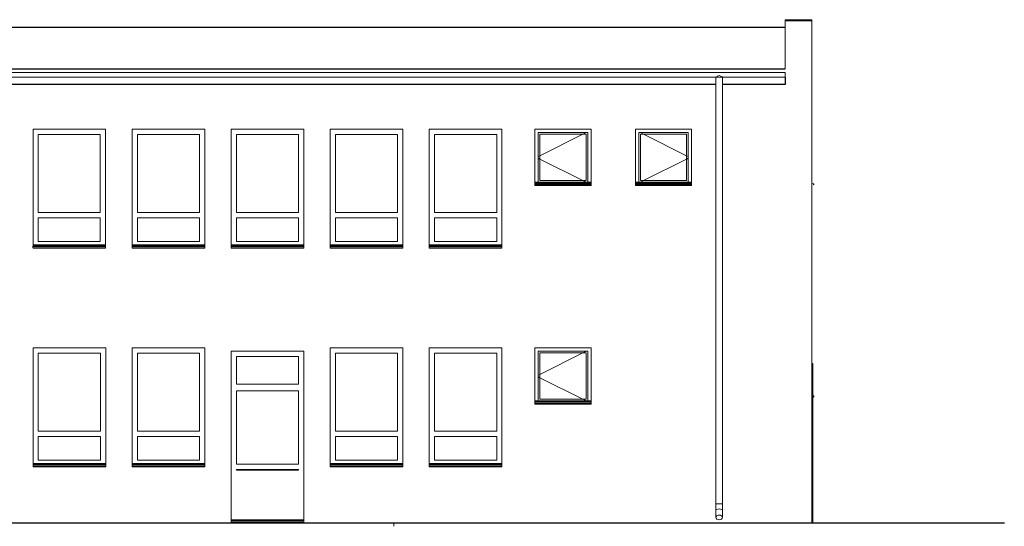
# Model space of a CAD drawing. Header units: centimetres. Extents: x -25572 to 23555, y -2435 to 15405.
# Tile 134 of 134: x 21585 to 23075, y 8057 to 8824. Entities that reach past the tile are written whole.
import ezdxf

# ---------------------------------------------------------------- set-up
doc = ezdxf.new("R2010")
doc.units = ezdxf.units.CM
doc.header["$MEASUREMENT"] = 0
for name, color, linetype, lineweight in [('Nowe_0_Nr_pióra__15', 214, 'Continuous', 15), ('Nowe_0_Nr_pióra__4', 7, 'Continuous', 13), ('Nowe_0_Nr_pióra__84', 7, 'Continuous', 13), ('Nowe_220-A Ściany_Nr_pióra__3', 7, 'Continuous', 13), ('Nowe_220-A Ściany_Nr_pióra__87', 7, 'Continuous', 13), ('Nowe_280-A Dachy Powłoki_Nr_pióra__27', 7, 'Continuous', 25), ('Nowe_450-K Stropy_Nr_pióra__21', 7, 'Continuous', 25), ('Nowe_450-K Stropy_Nr_pióra__89', 7, 'Continuous', 13)]:
    doc.layers.add(name, color=color, linetype=linetype, lineweight=lineweight)
doc.linetypes.add('LINIA TERENU', pattern='A,0,[3,Lwowska architektura1.Shx,S=0.396825,R=0,X=0,Y=0],-50,0', length=50)

msp = doc.modelspace()

# ---------------------------------------------------------------- linework, layer by layer
at = {"layer": 'Nowe_0_Nr_pióra__15', "color": 214, "linetype": 'Continuous', "lineweight": 15}
msp.add_line((22151, 8057.2), (22151, 8062.2), dxfattribs=at)
at = {"layer": 'Nowe_0_Nr_pióra__4', "color": 7, "linetype": 'Continuous', "lineweight": 13}
for p, q in [((22743.9, 8744.2), (21527.8, 8744.2)), ((21527.8, 8737.2), (22638.9, 8737.2)), ((22639.5, 8737.8), (22638.9, 8737.2)), ((22639.5, 8737.8), (22640.5, 8738.1)), ((22639.5, 8737.2), (22639.9, 8737.2)), ((22639.5, 8737.2), (22639.5, 8737.2)), ((22641.4, 8738.9), (22640.5, 8738.1)), ((22641.1, 8737.2), (22641.4, 8737.2)), ((22643.9, 8739.6), (22641.4, 8738.9)), ((22641.4, 8737.2), (22641.6, 8737.2)), ((22646.4, 8738.9), (22643.9, 8739.6)), ((22646.1, 8737.2), (22646.4, 8737.2)), ((22647.2, 8738.1), (22646.4, 8738.9)), ((22646.4, 8737.2), (22646.7, 8737.2)), ((22648.2, 8737.8), (22647.2, 8738.1)), ((22647.9, 8737.2), (22648.2, 8737.2)), ((22648.9, 8737.2), (22648.2, 8737.8)), ((22648.2, 8737.2), (22648.3, 8737.2)), ((22743.9, 8737.2), (22648.9, 8737.2)), ((22743.9, 8740.7), (22743.9, 8744.2)), ((22743.9, 8738.1), (22743.9, 8740.7)), ((22743.9, 8737.2), (22743.9, 8738.1))]:
    msp.add_line(p, q, dxfattribs=at)
at = {"layer": 'Nowe_0_Nr_pióra__84', "color": 7, "linetype": 'Continuous', "lineweight": 13}
for p, q in [((22638.9, 8737.2), (22639.3, 8737.2)), ((22638.9, 8737.2), (22638.9, 8091.3)), ((22639.3, 8737.2), (22639.5, 8737.2)), ((22639.9, 8737.2), (22640.3, 8737.2)), ((22640.3, 8737.2), (22641.1, 8737.2)), ((22641.6, 8737.2), (22642, 8737.2)), ((22642, 8737.2), (22643.9, 8737.2)), ((22643.9, 8737.2), (22645.8, 8737.2)), ((22645.8, 8737.2), (22646.1, 8737.2)), ((22646.7, 8737.2), (22647.4, 8737.2)), ((22647.4, 8737.2), (22647.9, 8737.2)), ((22648.3, 8737.2), (22648.5, 8737.2)), ((22648.5, 8737.2), (22648.9, 8737.2)), ((22648.9, 8737.2), (22648.9, 8091.3)), ((22638.9, 8091.3), (22639.3, 8091.3)), ((22638.9, 8091.3), (22638.9, 8081.3)), ((22638.9, 8081.3), (22638.9, 8070.7)), ((22639.3, 8091.3), (22640.3, 8091.3)), ((22639.3, 8082.1), (22640.3, 8082.8)), ((22640.3, 8091.3), (22642, 8091.3)), ((22640.3, 8082.8), (22642, 8083.2)), ((22642, 8091.3), (22643.9, 8091.3)), ((22642, 8083.2), (22643.9, 8083.4)), ((22643.9, 8091.3), (22645.8, 8091.3)), ((22643.9, 8083.4), (22645.8, 8083.2)), ((22645.8, 8091.3), (22647.4, 8091.3)), ((22645.8, 8083.2), (22647.4, 8082.8)), ((22647.4, 8091.3), (22648.5, 8091.3)), ((22647.4, 8082.8), (22648.5, 8082.1)), ((22648.5, 8091.3), (22648.9, 8091.3)), ((22648.9, 8091.3), (22648.9, 8081.3)), ((22648.9, 8081.3), (22648.9, 8070.7)), ((22638.9, 8070.7), (22639.3, 8072.1)), ((22639.3, 8069.3), (22638.9, 8070.7)), ((22639.3, 8072.1), (22640.3, 8073.2)), ((22640.3, 8068.2), (22639.3, 8069.3)), ((22640.3, 8073.2), (22642, 8074)), ((22642, 8067.4), (22640.3, 8068.2)), ((22642, 8074), (22643.9, 8074.2)), ((22643.9, 8067.2), (22642, 8067.4)), ((22643.9, 8074.2), (22645.8, 8074)), ((22645.8, 8067.4), (22643.9, 8067.2)), ((22645.8, 8074), (22647.4, 8073.2)), ((22647.4, 8068.2), (22645.8, 8067.4)), ((22647.4, 8073.2), (22648.5, 8072.1)), ((22648.5, 8069.3), (22647.4, 8068.2)), ((22648.5, 8072.1), (22648.9, 8070.7)), ((22648.9, 8070.7), (22648.5, 8069.3))]:
    msp.add_line(p, q, dxfattribs=at)
at = {"layer": 'Nowe_220-A Ściany_Nr_pióra__3', "color": 7, "linetype": 'Continuous', "lineweight": 13}
for p, q in [((21612.6, 8650.2), (21612.6, 8532.2)), ((21706.6, 8650.2), (21612.6, 8650.2)), ((21706.6, 8532.2), (21706.6, 8650.2)), ((21762.9, 8532.2), (21762.9, 8650.2)), ((21762.9, 8650.2), (21856.9, 8650.2)), ((21856.9, 8650.2), (21856.9, 8532.2)), ((21912.9, 8650.2), (21912.9, 8532.2)), ((22006.9, 8650.2), (21912.9, 8650.2)), ((22006.9, 8532.2), (22006.9, 8650.2)), ((22062.9, 8532.2), (22062.9, 8650.2)), ((22062.9, 8650.2), (22156.9, 8650.2)), ((22156.9, 8650.2), (22156.9, 8532.2)), ((22212.9, 8532.2), (22212.9, 8650.2)), ((22212.9, 8650.2), (22306.9, 8650.2)), ((22306.9, 8650.2), (22306.9, 8532.2)), ((22369.9, 8578.2), (22369.9, 8653.2)), ((22369.9, 8653.2), (22444.9, 8653.2)), ((22372.4, 8580.7), (22372.4, 8650.7)), ((22372.4, 8650.7), (22442.4, 8650.7)), ((22437.4, 8650.7), (22372.4, 8618.2)), ((22442.4, 8653.2), (22437.4, 8650.7)), ((22442.4, 8650.7), (22442.4, 8580.7)), ((22444.9, 8653.2), (22444.9, 8578.2)), ((22521.9, 8653.2), (22521.9, 8578.2)), ((22596.9, 8653.2), (22521.9, 8653.2)), ((22524.4, 8653.2), (22529.4, 8650.7)), ((22524.4, 8650.7), (22524.4, 8580.7)), ((22594.4, 8650.7), (22524.4, 8650.7)), ((22529.4, 8650.7), (22594.4, 8618.2)), ((22594.4, 8580.7), (22594.4, 8650.7)), ((22596.9, 8578.2), (22596.9, 8653.2)), ((22372.4, 8618.2), (22369.9, 8616.9)), ((22594.4, 8618.2), (22596.9, 8616.9)), ((22372.4, 8613.2), (22369.9, 8614.4)), ((22437.4, 8580.7), (22372.4, 8613.2)), ((22529.4, 8580.7), (22594.4, 8613.2)), ((22594.4, 8613.2), (22596.9, 8614.4)), ((22364.9, 8578.2), (22449.9, 8578.2)), ((22364.9, 8577.2), (22449.9, 8577.2)), ((22364.9, 8576.2), (22364.9, 8575.9)), ((22364.9, 8575.9), (22364.9, 8573.9)), ((22364.9, 8575.9), (22449.9, 8575.9)), ((22364.9, 8573.9), (22449.9, 8573.9)), ((22442.4, 8580.7), (22372.4, 8580.7)), ((22442.4, 8578.2), (22437.4, 8580.7)), ((22449.9, 8576.2), (22449.9, 8575.9)), ((22449.9, 8575.9), (22449.9, 8573.9)), ((22601.9, 8578.2), (22516.9, 8578.2)), ((22601.9, 8577.2), (22516.9, 8577.2)), ((22516.9, 8576.2), (22516.9, 8575.9)), ((22516.9, 8575.9), (22516.9, 8573.9)), ((22601.9, 8575.9), (22516.9, 8575.9)), ((22601.9, 8573.9), (22516.9, 8573.9)), ((22524.4, 8580.7), (22594.4, 8580.7)), ((22524.4, 8578.2), (22529.4, 8580.7)), ((22601.9, 8576.2), (22601.9, 8575.9)), ((22601.9, 8575.9), (22601.9, 8573.9)), ((22783.9, 8576.2), (22786.9, 8575.9)), ((22786.9, 8573.9), (22785.9, 8574.9)), ((22786.9, 8575.9), (22786.9, 8573.9)), ((21612.6, 8532.2), (21706.6, 8532.2)), ((21856.9, 8532.2), (21762.9, 8532.2)), ((21912.9, 8532.2), (22006.9, 8532.2)), ((22156.9, 8532.2), (22062.9, 8532.2)), ((22306.9, 8532.2), (22212.9, 8532.2)), ((21612.6, 8524.2), (21612.6, 8488.2)), ((21706.6, 8524.2), (21612.6, 8524.2)), ((21706.6, 8488.2), (21706.6, 8524.2)), ((21762.9, 8488.2), (21762.9, 8524.2)), ((21762.9, 8524.2), (21856.9, 8524.2)), ((21856.9, 8524.2), (21856.9, 8488.2)), ((21912.9, 8524.2), (21912.9, 8488.2)), ((22006.9, 8524.2), (21912.9, 8524.2)), ((22006.9, 8488.2), (22006.9, 8524.2)), ((22062.9, 8488.2), (22062.9, 8524.2)), ((22062.9, 8524.2), (22156.9, 8524.2)), ((22156.9, 8524.2), (22156.9, 8488.2)), ((22212.9, 8488.2), (22212.9, 8524.2)), ((22212.9, 8524.2), (22306.9, 8524.2)), ((22306.9, 8524.2), (22306.9, 8488.2)), ((21714.6, 8483.2), (21604.9, 8483.2)), ((21612.6, 8488.2), (21706.6, 8488.2)), ((21754.9, 8483.2), (21864.9, 8483.2)), ((21856.9, 8488.2), (21762.9, 8488.2)), ((22014.9, 8483.2), (21904.9, 8483.2)), ((21912.9, 8488.2), (22006.9, 8488.2)), ((22054.9, 8483.2), (22164.9, 8483.2)), ((22156.9, 8488.2), (22062.9, 8488.2)), ((22204.9, 8483.2), (22314.9, 8483.2)), ((22306.9, 8488.2), (22212.9, 8488.2)), ((21604.6, 8481.2), (21604.6, 8480.9)), ((21604.6, 8480.9), (21604.6, 8478.9)), ((21714.6, 8480.9), (21604.6, 8480.9)), ((21714.6, 8478.9), (21604.6, 8478.9)), ((21714.6, 8482.2), (21604.9, 8482.2)), ((21714.6, 8481.2), (21714.6, 8480.9)), ((21714.6, 8480.9), (21714.6, 8478.9)), ((21754.9, 8482.2), (21754.9, 8480.9)), ((21754.9, 8482.2), (21864.9, 8482.2)), ((21754.9, 8480.9), (21754.9, 8478.9)), ((21754.9, 8480.9), (21864.9, 8480.9)), ((21754.9, 8478.9), (21864.9, 8478.9)), ((21864.9, 8481.2), (21864.9, 8480.9)), ((21864.9, 8480.9), (21864.9, 8478.9)), ((22014.9, 8482.2), (21904.9, 8482.2)), ((21904.9, 8481.2), (21904.9, 8480.9)), ((21904.9, 8480.9), (21904.9, 8478.9)), ((22014.9, 8480.9), (21904.9, 8480.9)), ((22014.9, 8478.9), (21904.9, 8478.9)), ((22014.9, 8482.2), (22014.9, 8480.9)), ((22014.9, 8480.9), (22014.9, 8478.9)), ((22054.9, 8482.2), (22164.9, 8482.2)), ((22054.9, 8481.2), (22054.9, 8480.9)), ((22054.9, 8480.9), (22054.9, 8478.9)), ((22054.9, 8480.9), (22164.9, 8480.9)), ((22054.9, 8478.9), (22164.9, 8478.9)), ((22164.9, 8481.2), (22164.9, 8480.9)), ((22164.9, 8480.9), (22164.9, 8478.9)), ((22204.9, 8482.2), (22314.9, 8482.2)), ((22204.9, 8481.2), (22204.9, 8480.9)), ((22204.9, 8480.9), (22204.9, 8478.9)), ((22204.9, 8480.9), (22314.9, 8480.9)), ((22204.9, 8478.9), (22314.9, 8478.9)), ((22314.9, 8481.2), (22314.9, 8480.9)), ((22314.9, 8480.9), (22314.9, 8478.9)), ((21612.9, 8201.2), (21612.9, 8319.2)), ((21612.9, 8319.2), (21706.9, 8319.2)), ((21706.9, 8319.2), (21706.9, 8201.2)), ((21762.9, 8201.2), (21762.9, 8319.2)), ((21762.9, 8319.2), (21856.9, 8319.2)), ((21856.9, 8319.2), (21856.9, 8201.2)), ((22062.9, 8201.2), (22062.9, 8319.2)), ((22062.9, 8319.2), (22156.9, 8319.2)), ((22156.9, 8319.2), (22156.9, 8201.2)), ((22212.9, 8201.2), (22212.9, 8319.2)), ((22212.9, 8319.2), (22306.9, 8319.2)), ((22306.9, 8319.2), (22306.9, 8201.2)), ((22369.9, 8247.2), (22369.9, 8322.2)), ((22369.9, 8322.2), (22444.9, 8322.2)), ((22372.4, 8249.7), (22372.4, 8319.7)), ((22372.4, 8319.7), (22442.4, 8319.7)), ((22437.4, 8319.7), (22372.4, 8287.2)), ((22442.4, 8322.2), (22437.4, 8319.7)), ((22442.4, 8319.7), (22442.4, 8249.7)), ((22444.9, 8322.2), (22444.9, 8247.2)), ((21912.9, 8272.2), (21912.9, 8314.2)), ((21912.9, 8314.2), (22006.9, 8314.2)), ((22006.9, 8314.2), (22006.9, 8272.2)), ((22785.8, 8303.4), (22783.9, 8303.4)), ((22785.8, 8062.2), (22785.8, 8303.4)), ((22372.4, 8287.2), (22369.9, 8285.9)), ((22372.4, 8282.2), (22369.9, 8283.4)), ((22437.4, 8249.7), (22372.4, 8282.2)), ((22006.9, 8272.2), (21912.9, 8272.2)), ((21912.9, 8151.2), (21912.9, 8262.2)), ((21912.9, 8262.2), (22006.9, 8262.2)), ((22006.9, 8262.2), (22006.9, 8151.2)), ((22364.9, 8247.2), (22449.9, 8247.2)), ((22364.9, 8246.2), (22449.9, 8246.2)), ((22364.9, 8245.2), (22364.9, 8244.9)), ((22364.9, 8244.9), (22364.9, 8242.9)), ((22364.9, 8244.9), (22449.9, 8244.9)), ((22442.4, 8249.7), (22372.4, 8249.7)), ((22442.4, 8247.2), (22437.4, 8249.7)), ((22449.9, 8245.2), (22449.9, 8244.9)), ((22449.9, 8244.9), (22449.9, 8242.9)), ((22785.8, 8255), (22786.9, 8254.9)), ((22786.9, 8252.9), (22785.9, 8253.9)), ((22786.9, 8254.9), (22786.9, 8252.9)), ((22364.9, 8242.9), (22449.9, 8242.9)), ((21706.9, 8201.2), (21612.9, 8201.2)), ((21856.9, 8201.2), (21762.9, 8201.2)), ((22156.9, 8201.2), (22062.9, 8201.2)), ((22306.9, 8201.2), (22212.9, 8201.2)), ((21612.9, 8157.2), (21612.9, 8193.2)), ((21612.9, 8193.2), (21706.9, 8193.2)), ((21706.9, 8193.2), (21706.9, 8157.2)), ((21762.9, 8157.2), (21762.9, 8193.2)), ((21762.9, 8193.2), (21856.9, 8193.2)), ((21856.9, 8193.2), (21856.9, 8157.2)), ((22062.9, 8157.2), (22062.9, 8193.2)), ((22062.9, 8193.2), (22156.9, 8193.2)), ((22156.9, 8193.2), (22156.9, 8157.2)), ((22212.9, 8157.2), (22212.9, 8193.2)), ((22212.9, 8193.2), (22306.9, 8193.2)), ((22306.9, 8193.2), (22306.9, 8157.2)), ((21706.9, 8157.2), (21612.9, 8157.2)), ((21856.9, 8157.2), (21762.9, 8157.2)), ((22156.9, 8157.2), (22062.9, 8157.2)), ((22306.9, 8157.2), (22212.9, 8157.2)), ((21604.9, 8152.2), (21714.9, 8152.2)), ((21604.9, 8151.2), (21714.9, 8151.2)), ((21604.9, 8150.2), (21604.9, 8149.9)), ((21604.9, 8149.9), (21604.9, 8147.9)), ((21604.9, 8149.9), (21714.9, 8149.9)), ((21604.9, 8147.9), (21714.9, 8147.9)), ((21714.9, 8150.2), (21714.9, 8149.9)), ((21714.9, 8149.9), (21714.9, 8147.9)), ((21754.9, 8152.2), (21864.9, 8152.2)), ((21754.9, 8151.2), (21864.9, 8151.2)), ((21754.9, 8150.2), (21754.9, 8149.9)), ((21754.9, 8149.9), (21754.9, 8147.9)), ((21754.9, 8149.9), (21864.9, 8149.9)), ((21754.9, 8147.9), (21864.9, 8147.9)), ((21864.9, 8150.2), (21864.9, 8149.9)), ((21864.9, 8149.9), (21864.9, 8147.9)), ((22006.9, 8151.2), (21912.9, 8151.2)), ((21912.9, 8142.2), (21912.9, 8143.2)), ((21912.9, 8143.2), (22006.9, 8143.2)), ((22006.9, 8142.2), (21912.9, 8142.2)), ((22006.9, 8143.2), (22006.9, 8142.2)), ((22054.9, 8152.2), (22164.9, 8152.2)), ((22054.9, 8151.2), (22164.9, 8151.2)), ((22054.9, 8150.2), (22054.9, 8149.9)), ((22054.9, 8149.9), (22054.9, 8147.9)), ((22054.9, 8149.9), (22164.9, 8149.9)), ((22054.9, 8147.9), (22164.9, 8147.9)), ((22164.9, 8150.2), (22164.9, 8149.9)), ((22164.9, 8149.9), (22164.9, 8147.9)), ((22204.9, 8152.2), (22314.9, 8152.2)), ((22204.9, 8151.2), (22314.9, 8151.2)), ((22204.9, 8150.2), (22204.9, 8149.9)), ((22204.9, 8149.9), (22204.9, 8147.9)), ((22204.9, 8149.9), (22314.9, 8149.9)), ((22204.9, 8147.9), (22314.9, 8147.9)), ((22314.9, 8150.2), (22314.9, 8149.9)), ((22314.9, 8149.9), (22314.9, 8147.9)), ((21904.9, 8067.2), (22014.9, 8067.2)), ((21904.9, 8066.2), (22014.9, 8066.2)), ((21904.9, 8065.2), (21904.9, 8064.9)), ((21904.9, 8064.9), (21904.9, 8062.9)), ((21904.9, 8064.9), (22014.9, 8064.9)), ((22014.9, 8065.2), (22014.9, 8064.9)), ((22014.9, 8064.9), (22014.9, 8062.9)), ((21904.9, 8062.9), (22014.9, 8062.9)), ((21904.9, 8062.2), (22014.9, 8062.2)), ((22785.8, 8062.2), (22783.9, 8062.2))]:
    msp.add_line(p, q, dxfattribs=at)
at = {"layer": 'Nowe_220-A Ściany_Nr_pióra__87', "color": 7, "linetype": 'Continuous', "lineweight": 13}
for p, q in [((22743.9, 8749.6), (22743.9, 8822.2)), ((22743.9, 8822.2), (22783.9, 8822.2)), ((22783.9, 8822.2), (22783.9, 8744.2)), ((22783.9, 8744.2), (22783.9, 8722.2)), ((22783.9, 8722.2), (22783.9, 8393.2)), ((21604.9, 8481.2), (21604.9, 8658.2)), ((21604.9, 8658.2), (21714.6, 8658.2)), ((21714.6, 8658.2), (21714.6, 8481.2)), ((21754.9, 8482.2), (21754.9, 8658.2)), ((21754.9, 8658.2), (21864.9, 8658.2)), ((21864.9, 8658.2), (21864.9, 8481.2)), ((21904.9, 8481.2), (21904.9, 8658.2)), ((21904.9, 8658.2), (22014.9, 8658.2)), ((22014.9, 8658.2), (22014.9, 8482.2)), ((22054.9, 8481.2), (22054.9, 8658.2)), ((22054.9, 8658.2), (22164.9, 8658.2)), ((22164.9, 8658.2), (22164.9, 8481.2)), ((22204.9, 8481.2), (22204.9, 8658.2)), ((22204.9, 8658.2), (22314.9, 8658.2)), ((22314.9, 8658.2), (22314.9, 8481.2)), ((22364.9, 8658.2), (22449.9, 8658.2)), ((22364.9, 8576.2), (22364.9, 8658.2)), ((22449.9, 8658.2), (22449.9, 8576.2)), ((22516.9, 8658.2), (22601.9, 8658.2)), ((22516.9, 8576.2), (22516.9, 8658.2)), ((22601.9, 8658.2), (22601.9, 8576.2)), ((22364.9, 8573.2), (22364.9, 8573.9)), ((22449.9, 8573.2), (22364.9, 8573.2)), ((22449.9, 8573.9), (22449.9, 8573.2)), ((22516.9, 8573.2), (22516.9, 8573.9)), ((22601.9, 8573.2), (22516.9, 8573.2)), ((22601.9, 8573.9), (22601.9, 8573.2)), ((21604.9, 8478.2), (21604.9, 8478.9)), ((21604.9, 8478.2), (21714.6, 8478.2)), ((21714.6, 8478.9), (21714.6, 8478.2)), ((21754.9, 8478.2), (21754.9, 8478.9)), ((21864.9, 8478.2), (21754.9, 8478.2)), ((21864.9, 8478.9), (21864.9, 8478.2)), ((21904.9, 8478.2), (21904.9, 8478.9)), ((22014.9, 8478.2), (21904.9, 8478.2)), ((22014.9, 8478.9), (22014.9, 8478.2)), ((22054.9, 8478.2), (22054.9, 8478.9)), ((22164.9, 8478.2), (22054.9, 8478.2)), ((22164.9, 8478.9), (22164.9, 8478.2)), ((22204.9, 8478.2), (22204.9, 8478.9)), ((22314.9, 8478.2), (22204.9, 8478.2)), ((22314.9, 8478.9), (22314.9, 8478.2)), ((22783.9, 8393.2), (22783.9, 8062.2)), ((21604.9, 8327.2), (21714.9, 8327.2)), ((21604.9, 8150.2), (21604.9, 8327.2)), ((21714.9, 8327.2), (21714.9, 8150.2)), ((21754.9, 8150.2), (21754.9, 8327.2)), ((21754.9, 8327.2), (21864.9, 8327.2)), ((21864.9, 8327.2), (21864.9, 8150.2)), ((21904.9, 8322.2), (22014.9, 8322.2)), ((21904.9, 8065.2), (21904.9, 8322.2)), ((22014.9, 8322.2), (22014.9, 8065.2)), ((22054.9, 8150.2), (22054.9, 8327.2)), ((22054.9, 8327.2), (22164.9, 8327.2)), ((22164.9, 8327.2), (22164.9, 8150.2)), ((22204.9, 8327.2), (22314.9, 8327.2)), ((22204.9, 8150.2), (22204.9, 8327.2)), ((22314.9, 8327.2), (22314.9, 8150.2)), ((22364.9, 8245.2), (22364.9, 8327.2)), ((22364.9, 8327.2), (22449.9, 8327.2)), ((22449.9, 8327.2), (22449.9, 8245.2)), ((22364.9, 8242.2), (22364.9, 8242.9)), ((22449.9, 8242.2), (22364.9, 8242.2)), ((22449.9, 8242.9), (22449.9, 8242.2)), ((21604.9, 8147.2), (21604.9, 8147.9)), ((21714.9, 8147.2), (21604.9, 8147.2)), ((21714.9, 8147.9), (21714.9, 8147.2)), ((21754.9, 8147.2), (21754.9, 8147.9)), ((21864.9, 8147.2), (21754.9, 8147.2)), ((21864.9, 8147.9), (21864.9, 8147.2)), ((22054.9, 8147.2), (22054.9, 8147.9)), ((22164.9, 8147.2), (22054.9, 8147.2)), ((22164.9, 8147.9), (22164.9, 8147.2)), ((22204.9, 8147.2), (22204.9, 8147.9)), ((22314.9, 8147.2), (22204.9, 8147.2)), ((22314.9, 8147.9), (22314.9, 8147.2)), ((21264.9, 8062.2), (21904.9, 8062.2)), ((21904.9, 8062.2), (21904.9, 8062.9)), ((22014.9, 8062.9), (22014.9, 8062.2)), ((22014.9, 8062.2), (22783.9, 8062.2))]:
    msp.add_line(p, q, dxfattribs=at)
at = {"layer": 'Nowe_280-A Dachy Powłoki_Nr_pióra__27', "color": 7, "linetype": 'Continuous', "lineweight": 25}
for p, q in [((22743.9, 8812.4), (18584.5, 8812.4)), ((18172.1, 8749.6), (22743.9, 8749.6)), ((22743.9, 8737.2), (22743.9, 8726.2)), ((22638.9, 8726.2), (20678.7, 8726.2)), ((22743.9, 8726.2), (22648.9, 8726.2))]:
    msp.add_line(p, q, dxfattribs=at)
at = {"layer": 'Nowe_450-K Stropy_Nr_pióra__21', "color": 7, "linetype": 'LINIA TERENU', "lineweight": 25}
msp.add_line((17879.7, 8062.2), (23075.5, 8062.2), dxfattribs=at)
at = {"layer": 'Nowe_450-K Stropy_Nr_pióra__89', "color": 7, "linetype": 'Continuous', "lineweight": 13}
for p, q in [((22743.9, 8822.2), (22743.9, 8824.2)), ((22743.9, 8824.2), (22783.9, 8824.2)), ((22783.9, 8822.2), (22783.9, 8824.2))]:
    msp.add_line(p, q, dxfattribs=at)

doc.saveas('drawing.dxf')
